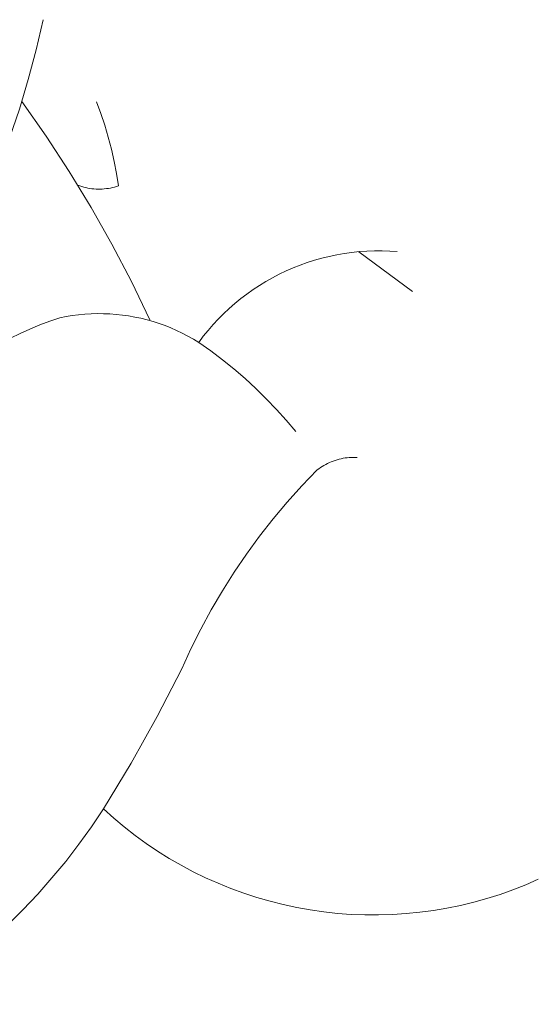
# Model space of a CAD drawing. Header units: millimetres. Extents: x -1459 to 125, y -3469 to 122.
# Tile 136 of 199: x -90 to -79, y -2959 to -2936. Entities that reach past the tile are written whole.
import ezdxf

# ---------------------------------------------------------------- set-up
doc = ezdxf.new("R2010")
doc.units = ezdxf.units.MM
doc.header["$MEASUREMENT"] = 0
doc.layers.add('Layer 1', color=7, linetype='Continuous')

msp = doc.modelspace()

# ---------------------------------------------------------------- linework, layer by layer
at = {"layer": 'Layer 1', "color": 5, "lineweight": 9}
for points, knots in [([(-96.116, -2937.8365), (-96.116, -2937.8365), (-95.613, -2938.144), (-95.613, -2938.144), (-95.613, -2938.144), (-95.1208, -2938.4687), (-95.1208, -2938.4687), (-95.1208, -2938.4687), (-94.64, -2938.81), (-94.64, -2938.81), (-94.64, -2938.81), (-94.1712, -2939.1676), (-94.1712, -2939.1676), (-94.1712, -2939.1676), (-93.7149, -2939.5411), (-93.7149, -2939.5411), (-93.7149, -2939.5411), (-93.2718, -2939.93), (-93.2718, -2939.93), (-93.2718, -2939.93), (-92.8422, -2940.3339), (-92.8422, -2940.3339), (-92.8422, -2940.3339), (-92.4268, -2940.7523), (-92.4268, -2940.7523), (-92.4268, -2940.7523), (-92.0259, -2941.1847), (-92.0259, -2941.1847), (-92.0259, -2941.1847), (-91.6402, -2941.6306), (-91.6402, -2941.6306), (-91.6402, -2941.6306), (-91.3343, -2941.0113), (-91.3343, -2941.0113), (-91.3343, -2941.0113), (-91.0493, -2940.3822), (-91.0493, -2940.3822), (-91.0493, -2940.3822), (-90.7855, -2939.7439), (-90.7855, -2939.7439), (-90.7855, -2939.7439), (-90.5431, -2939.0971), (-90.5431, -2939.0971), (-90.5431, -2939.0971), (-90.3224, -2938.4426), (-90.3224, -2938.4426), (-90.3224, -2938.4426), (-90.1238, -2937.7811), (-90.1238, -2937.7811), (-90.1238, -2937.7811), (-89.9473, -2937.1133), (-89.9473, -2937.1133), (-89.9473, -2937.1133), (-89.7932, -2936.44), (-89.7932, -2936.44)], [0, 0, 0, 0, 0.0555556, 0.0555556, 0.0555556, 0.1111111, 0.1111111, 0.1111111, 0.1666667, 0.1666667, 0.1666667, 0.2222222, 0.2222222, 0.2222222, 0.2777778, 0.2777778, 0.2777778, 0.3333333, 0.3333333, 0.3333333, 0.3888889, 0.3888889, 0.3888889, 0.4444444, 0.4444444, 0.4444444, 0.5, 0.5, 0.5, 0.5555556, 0.5555556, 0.5555556, 0.6111111, 0.6111111, 0.6111111, 0.6666667, 0.6666667, 0.6666667, 0.7222222, 0.7222222, 0.7222222, 0.7777778, 0.7777778, 0.7777778, 0.8333333, 0.8333333, 0.8333333, 0.8888889, 0.8888889, 0.8888889, 0.9444444, 0.9444444, 0.9444444, 1, 1, 1, 1]), ([(-90.2699, -2938.2752), (-90.2699, -2938.2752), (-89.7257, -2939.0499), (-89.7257, -2939.0499), (-89.7257, -2939.0499), (-89.2069, -2939.8418), (-89.2069, -2939.8418), (-89.2069, -2939.8418), (-88.7141, -2940.6501), (-88.7141, -2940.6501), (-88.7141, -2940.6501), (-88.2477, -2941.474), (-88.2477, -2941.474), (-88.2477, -2941.474), (-87.8083, -2942.3126), (-87.8083, -2942.3126), (-87.8083, -2942.3126), (-87.3964, -2943.165), (-87.3964, -2943.165)], [0, 0, 0, 0, 0.1666667, 0.1666667, 0.1666667, 0.3333333, 0.3333333, 0.3333333, 0.5, 0.5, 0.5, 0.6666667, 0.6666667, 0.6666667, 0.8333333, 0.8333333, 0.8333333, 1, 1, 1, 1]), ([(-88.5944, -2938.279), (-88.5944, -2938.279), (-88.4977, -2938.541), (-88.4977, -2938.541), (-88.4977, -2938.541), (-88.4097, -2938.8061), (-88.4097, -2938.8061), (-88.4097, -2938.8061), (-88.3304, -2939.0739), (-88.3304, -2939.0739), (-88.3304, -2939.0739), (-88.2599, -2939.3441), (-88.2599, -2939.3441), (-88.2599, -2939.3441), (-88.1984, -2939.6165), (-88.1984, -2939.6165), (-88.1984, -2939.6165), (-88.1459, -2939.8909), (-88.1459, -2939.8909), (-88.1459, -2939.8909), (-88.1024, -2940.1667), (-88.1024, -2940.1667), (-88.1024, -2940.1667), (-88.1467, -2940.1808), (-88.1467, -2940.1808), (-88.1467, -2940.1808), (-88.1914, -2940.1933), (-88.1914, -2940.1933), (-88.1914, -2940.1933), (-88.2365, -2940.2043), (-88.2365, -2940.2043), (-88.2365, -2940.2043), (-88.2819, -2940.2138), (-88.2819, -2940.2138), (-88.2819, -2940.2138), (-88.3277, -2940.2217), (-88.3277, -2940.2217), (-88.3277, -2940.2217), (-88.3736, -2940.2281), (-88.3736, -2940.2281), (-88.3736, -2940.2281), (-88.4198, -2940.2329), (-88.4198, -2940.2329), (-88.4198, -2940.2329), (-88.4661, -2940.2361), (-88.4661, -2940.2361), (-88.4661, -2940.2361), (-88.5125, -2940.2378), (-88.5125, -2940.2378), (-88.5125, -2940.2378), (-88.5589, -2940.2378), (-88.5589, -2940.2378), (-88.5589, -2940.2378), (-88.6053, -2940.2363), (-88.6053, -2940.2363), (-88.6053, -2940.2363), (-88.6517, -2940.2333), (-88.6517, -2940.2333), (-88.6517, -2940.2333), (-88.6978, -2940.2286), (-88.6978, -2940.2286), (-88.6978, -2940.2286), (-88.7439, -2940.2224), (-88.7439, -2940.2224), (-88.7439, -2940.2224), (-88.7896, -2940.2146), (-88.7896, -2940.2146), (-88.7896, -2940.2146), (-88.8351, -2940.2053), (-88.8351, -2940.2053), (-88.8351, -2940.2053), (-88.8802, -2940.1945), (-88.8802, -2940.1945), (-88.8802, -2940.1945), (-88.925, -2940.1821), (-88.925, -2940.1821), (-88.925, -2940.1821), (-88.9693, -2940.1682), (-88.9693, -2940.1682), (-88.9693, -2940.1682), (-89.0131, -2940.1528), (-89.0131, -2940.1528)], [0, 0, 0, 0, 0.037037, 0.037037, 0.037037, 0.0740741, 0.0740741, 0.0740741, 0.1111111, 0.1111111, 0.1111111, 0.1481481, 0.1481481, 0.1481481, 0.1851852, 0.1851852, 0.1851852, 0.2222222, 0.2222222, 0.2222222, 0.2592593, 0.2592593, 0.2592593, 0.2962963, 0.2962963, 0.2962963, 0.3333333, 0.3333333, 0.3333333, 0.3703704, 0.3703704, 0.3703704, 0.4074074, 0.4074074, 0.4074074, 0.4444444, 0.4444444, 0.4444444, 0.4814815, 0.4814815, 0.4814815, 0.5185185, 0.5185185, 0.5185185, 0.5555556, 0.5555556, 0.5555556, 0.5925926, 0.5925926, 0.5925926, 0.6296296, 0.6296296, 0.6296296, 0.6666667, 0.6666667, 0.6666667, 0.7037037, 0.7037037, 0.7037037, 0.7407407, 0.7407407, 0.7407407, 0.7777778, 0.7777778, 0.7777778, 0.8148148, 0.8148148, 0.8148148, 0.8518519, 0.8518519, 0.8518519, 0.8888889, 0.8888889, 0.8888889, 0.9259259, 0.9259259, 0.9259259, 0.962963, 0.962963, 0.962963, 1, 1, 1, 1]), ([(-94.8911, -2944.1049), (-94.8911, -2944.1049), (-94.8277, -2944.1208), (-94.8277, -2944.1208), (-94.8277, -2944.1208), (-94.7649, -2944.1389), (-94.7649, -2944.1389), (-94.7649, -2944.1389), (-94.7029, -2944.1592), (-94.7029, -2944.1592), (-94.7029, -2944.1592), (-94.6415, -2944.1816), (-94.6415, -2944.1816), (-94.6415, -2944.1816), (-94.581, -2944.2062), (-94.581, -2944.2062), (-94.581, -2944.2062), (-94.5213, -2944.2328), (-94.5213, -2944.2328), (-94.5213, -2944.2328), (-94.4627, -2944.2615), (-94.4627, -2944.2615), (-94.4627, -2944.2615), (-94.405, -2944.2922), (-94.405, -2944.2922), (-94.405, -2944.2922), (-94.3485, -2944.3249), (-94.3485, -2944.3249), (-94.3485, -2944.3249), (-94.2931, -2944.3596), (-94.2931, -2944.3596), (-94.2931, -2944.3596), (-94.239, -2944.3961), (-94.239, -2944.3961), (-94.239, -2944.3961), (-94.1862, -2944.4346), (-94.1862, -2944.4346), (-94.1862, -2944.4346), (-94.1347, -2944.4748), (-94.1347, -2944.4748), (-94.1347, -2944.4748), (-94.0847, -2944.5168), (-94.0847, -2944.5168), (-94.0847, -2944.5168), (-94.0361, -2944.5605), (-94.0361, -2944.5605), (-94.0361, -2944.5605), (-93.9892, -2944.6059), (-93.9892, -2944.6059), (-93.9892, -2944.6059), (-93.9438, -2944.6529), (-93.9438, -2944.6529), (-93.9438, -2944.6529), (-93.9001, -2944.7014), (-93.9001, -2944.7014), (-93.9001, -2944.7014), (-93.8581, -2944.7514), (-93.8581, -2944.7514), (-93.8581, -2944.7514), (-93.8178, -2944.8029), (-93.8178, -2944.8029), (-93.8178, -2944.8029), (-93.7794, -2944.8557), (-93.7794, -2944.8557), (-93.7794, -2944.8557), (-93.7429, -2944.9098), (-93.7429, -2944.9098), (-93.7429, -2944.9098), (-93.7082, -2944.9652), (-93.7082, -2944.9652), (-93.7082, -2944.9652), (-93.6755, -2945.0218), (-93.6755, -2945.0218), (-93.6755, -2945.0218), (-93.6448, -2945.0794), (-93.6448, -2945.0794), (-93.6448, -2945.0794), (-93.6161, -2945.1381), (-93.6161, -2945.1381), (-93.6161, -2945.1381), (-93.5895, -2945.1977), (-93.5895, -2945.1977), (-93.5895, -2945.1977), (-93.5649, -2945.2582), (-93.5649, -2945.2582), (-93.5649, -2945.2582), (-93.5425, -2945.3196), (-93.5425, -2945.3196), (-93.5425, -2945.3196), (-93.5222, -2945.3817), (-93.5222, -2945.3817), (-93.5222, -2945.3817), (-93.5041, -2945.4444), (-93.5041, -2945.4444), (-93.5041, -2945.4444), (-93.4882, -2945.5078), (-93.4882, -2945.5078), (-93.4882, -2945.5078), (-93.4745, -2945.5717), (-93.4745, -2945.5717), (-93.4745, -2945.5717), (-93.463, -2945.636), (-93.463, -2945.636), (-93.463, -2945.636), (-93.4538, -2945.7006), (-93.4538, -2945.7006), (-93.4538, -2945.7006), (-93.4468, -2945.7656), (-93.4468, -2945.7656), (-93.4468, -2945.7656), (-93.4421, -2945.8307), (-93.4421, -2945.8307), (-93.4421, -2945.8307), (-93.4397, -2945.896), (-93.4397, -2945.896), (-93.4397, -2945.896), (-93.4395, -2945.9613), (-93.4395, -2945.9613), (-93.4395, -2945.9613), (-93.3593, -2945.9088), (-93.3593, -2945.9088), (-93.3593, -2945.9088), (-93.2808, -2945.8536), (-93.2808, -2945.8536), (-93.2808, -2945.8536), (-93.2043, -2945.7958), (-93.2043, -2945.7958), (-93.2043, -2945.7958), (-93.1298, -2945.7354), (-93.1298, -2945.7354), (-93.1298, -2945.7354), (-93.0573, -2945.6725), (-93.0573, -2945.6725), (-93.0573, -2945.6725), (-92.9871, -2945.6071), (-92.9871, -2945.6071), (-92.9871, -2945.6071), (-92.9192, -2945.5394), (-92.9192, -2945.5394), (-92.9192, -2945.5394), (-92.8536, -2945.4694), (-92.8536, -2945.4694), (-92.8536, -2945.4694), (-92.7904, -2945.3972), (-92.7904, -2945.3972), (-92.7904, -2945.3972), (-92.7297, -2945.323), (-92.7297, -2945.323), (-92.7297, -2945.323), (-92.6716, -2945.2466), (-92.6716, -2945.2466), (-92.6716, -2945.2466), (-92.6161, -2945.1684), (-92.6161, -2945.1684), (-92.6161, -2945.1684), (-92.4514, -2944.9936), (-92.4514, -2944.9936), (-92.4514, -2944.9936), (-92.281, -2944.8243), (-92.281, -2944.8243), (-92.281, -2944.8243), (-92.1052, -2944.6607), (-92.1052, -2944.6607), (-92.1052, -2944.6607), (-91.924, -2944.503), (-91.924, -2944.503), (-91.924, -2944.503), (-91.7378, -2944.3513), (-91.7378, -2944.3513), (-91.7378, -2944.3513), (-91.5466, -2944.2059), (-91.5466, -2944.2059), (-91.5466, -2944.2059), (-91.3508, -2944.0668), (-91.3508, -2944.0668), (-91.3508, -2944.0668), (-91.1505, -2943.9343), (-91.1505, -2943.9343), (-91.1505, -2943.9343), (-90.9459, -2943.8085), (-90.9459, -2943.8085), (-90.9459, -2943.8085), (-90.7373, -2943.6894), (-90.7373, -2943.6894), (-90.7373, -2943.6894), (-90.5249, -2943.5773), (-90.5249, -2943.5773), (-90.5249, -2943.5773), (-90.3089, -2943.4723), (-90.3089, -2943.4723), (-90.3089, -2943.4723), (-90.0895, -2943.3745), (-90.0895, -2943.3745), (-90.0895, -2943.3745), (-89.8671, -2943.2839), (-89.8671, -2943.2839), (-89.8671, -2943.2839), (-89.6418, -2943.2007), (-89.6418, -2943.2007), (-89.6418, -2943.2007), (-89.4138, -2943.125), (-89.4138, -2943.125), (-89.4138, -2943.125), (-89.2757, -2943.0974), (-89.2757, -2943.0974), (-89.2757, -2943.0974), (-89.1367, -2943.0744), (-89.1367, -2943.0744), (-89.1367, -2943.0744), (-88.997, -2943.0562), (-88.997, -2943.0562), (-88.997, -2943.0562), (-88.8568, -2943.0427), (-88.8568, -2943.0427), (-88.8568, -2943.0427), (-88.7162, -2943.0339), (-88.7162, -2943.0339), (-88.7162, -2943.0339), (-88.5754, -2943.0299), (-88.5754, -2943.0299), (-88.5754, -2943.0299), (-88.4346, -2943.0307), (-88.4346, -2943.0307), (-88.4346, -2943.0307), (-88.2938, -2943.0362), (-88.2938, -2943.0362), (-88.2938, -2943.0362), (-88.1533, -2943.0465), (-88.1533, -2943.0465), (-88.1533, -2943.0465), (-88.0133, -2943.0616), (-88.0133, -2943.0616), (-88.0133, -2943.0616), (-87.8738, -2943.0813), (-87.8738, -2943.0813), (-87.8738, -2943.0813), (-87.7351, -2943.1058), (-87.7351, -2943.1058), (-87.7351, -2943.1058), (-87.5973, -2943.135), (-87.5973, -2943.135), (-87.5973, -2943.135), (-87.4605, -2943.1688), (-87.4605, -2943.1688), (-87.4605, -2943.1688), (-87.325, -2943.2072), (-87.325, -2943.2072), (-87.325, -2943.2072), (-87.1909, -2943.2502), (-87.1909, -2943.2502), (-87.1909, -2943.2502), (-87.0582, -2943.2977), (-87.0582, -2943.2977), (-87.0582, -2943.2977), (-86.9273, -2943.3496), (-86.9273, -2943.3496), (-86.9273, -2943.3496), (-86.7982, -2943.406), (-86.7982, -2943.406), (-86.7982, -2943.406), (-86.6711, -2943.4666), (-86.6711, -2943.4666), (-86.6711, -2943.4666), (-86.5461, -2943.5316), (-86.5461, -2943.5316), (-86.5461, -2943.5316), (-86.4234, -2943.6007), (-86.4234, -2943.6007), (-86.4234, -2943.6007), (-86.303, -2943.674), (-86.303, -2943.674), (-86.303, -2943.674), (-86.2004, -2943.5378), (-86.2004, -2943.5378), (-86.2004, -2943.5378), (-86.0932, -2943.4053), (-86.0932, -2943.4053), (-86.0932, -2943.4053), (-85.9815, -2943.2765), (-85.9815, -2943.2765), (-85.9815, -2943.2765), (-85.8654, -2943.1516), (-85.8654, -2943.1516), (-85.8654, -2943.1516), (-85.7452, -2943.0307), (-85.7452, -2943.0307), (-85.7452, -2943.0307), (-85.6209, -2942.914), (-85.6209, -2942.914), (-85.6209, -2942.914), (-85.4926, -2942.8017), (-85.4926, -2942.8017), (-85.4926, -2942.8017), (-85.3606, -2942.6938), (-85.3606, -2942.6938), (-85.3606, -2942.6938), (-85.225, -2942.5904), (-85.225, -2942.5904), (-85.225, -2942.5904), (-85.086, -2942.4918), (-85.086, -2942.4918), (-85.086, -2942.4918), (-84.9436, -2942.398), (-84.9436, -2942.398), (-84.9436, -2942.398), (-84.7981, -2942.3091), (-84.7981, -2942.3091), (-84.7981, -2942.3091), (-84.6497, -2942.2252), (-84.6497, -2942.2252), (-84.6497, -2942.2252), (-84.4985, -2942.1464), (-84.4985, -2942.1464), (-84.4985, -2942.1464), (-84.3447, -2942.0729), (-84.3447, -2942.0729), (-84.3447, -2942.0729), (-84.1884, -2942.0047), (-84.1884, -2942.0047), (-84.1884, -2942.0047), (-84.0299, -2941.9419), (-84.0299, -2941.9419), (-84.0299, -2941.9419), (-83.8694, -2941.8845), (-83.8694, -2941.8845), (-83.8694, -2941.8845), (-83.707, -2941.8326), (-83.707, -2941.8326), (-83.707, -2941.8326), (-83.5429, -2941.7863), (-83.5429, -2941.7863), (-83.5429, -2941.7863), (-83.3773, -2941.7457), (-83.3773, -2941.7457), (-83.3773, -2941.7457), (-83.2104, -2941.7107), (-83.2104, -2941.7107), (-83.2104, -2941.7107), (-83.0424, -2941.6815), (-83.0424, -2941.6815), (-83.0424, -2941.6815), (-82.8736, -2941.6581), (-82.8736, -2941.6581), (-82.8736, -2941.6581), (-82.704, -2941.6404), (-82.704, -2941.6404), (-82.704, -2941.6404), (-82.5339, -2941.6285), (-82.5339, -2941.6285), (-82.5339, -2941.6285), (-82.3635, -2941.6225), (-82.3635, -2941.6225), (-82.3635, -2941.6225), (-82.193, -2941.6223), (-82.193, -2941.6223), (-82.193, -2941.6223), (-82.0226, -2941.6279), (-82.0226, -2941.6279), (-82.0226, -2941.6279), (-81.8525, -2941.6393), (-81.8525, -2941.6393)], [0, 0, 0, 0, 0.0083333, 0.0083333, 0.0083333, 0.0166667, 0.0166667, 0.0166667, 0.025, 0.025, 0.025, 0.0333333, 0.0333333, 0.0333333, 0.0416667, 0.0416667, 0.0416667, 0.05, 0.05, 0.05, 0.0583333, 0.0583333, 0.0583333, 0.0666667, 0.0666667, 0.0666667, 0.075, 0.075, 0.075, 0.0833333, 0.0833333, 0.0833333, 0.0916667, 0.0916667, 0.0916667, 0.1, 0.1, 0.1, 0.1083333, 0.1083333, 0.1083333, 0.1166667, 0.1166667, 0.1166667, 0.125, 0.125, 0.125, 0.1333333, 0.1333333, 0.1333333, 0.1416667, 0.1416667, 0.1416667, 0.15, 0.15, 0.15, 0.1583333, 0.1583333, 0.1583333, 0.1666667, 0.1666667, 0.1666667, 0.175, 0.175, 0.175, 0.1833333, 0.1833333, 0.1833333, 0.1916667, 0.1916667, 0.1916667, 0.2, 0.2, 0.2, 0.2083333, 0.2083333, 0.2083333, 0.2166667, 0.2166667, 0.2166667, 0.225, 0.225, 0.225, 0.2333333, 0.2333333, 0.2333333, 0.2416667, 0.2416667, 0.2416667, 0.25, 0.25, 0.25, 0.2583333, 0.2583333, 0.2583333, 0.2666667, 0.2666667, 0.2666667, 0.275, 0.275, 0.275, 0.2833333, 0.2833333, 0.2833333, 0.2916667, 0.2916667, 0.2916667, 0.3, 0.3, 0.3, 0.3083333, 0.3083333, 0.3083333, 0.3166667, 0.3166667, 0.3166667, 0.325, 0.325, 0.325, 0.3333333, 0.3333333, 0.3333333, 0.3416667, 0.3416667, 0.3416667, 0.35, 0.35, 0.35, 0.3583333, 0.3583333, 0.3583333, 0.3666667, 0.3666667, 0.3666667, 0.375, 0.375, 0.375, 0.3833333, 0.3833333, 0.3833333, 0.3916667, 0.3916667, 0.3916667, 0.4, 0.4, 0.4, 0.4083333, 0.4083333, 0.4083333, 0.4166667, 0.4166667, 0.4166667, 0.425, 0.425, 0.425, 0.4333333, 0.4333333, 0.4333333, 0.4416667, 0.4416667, 0.4416667, 0.45, 0.45, 0.45, 0.4583333, 0.4583333, 0.4583333, 0.4666667, 0.4666667, 0.4666667, 0.475, 0.475, 0.475, 0.4833333, 0.4833333, 0.4833333, 0.4916667, 0.4916667, 0.4916667, 0.5, 0.5, 0.5, 0.5083333, 0.5083333, 0.5083333, 0.5166667, 0.5166667, 0.5166667, 0.525, 0.525, 0.525, 0.5333333, 0.5333333, 0.5333333, 0.5416667, 0.5416667, 0.5416667, 0.55, 0.55, 0.55, 0.5583333, 0.5583333, 0.5583333, 0.5666667, 0.5666667, 0.5666667, 0.575, 0.575, 0.575, 0.5833333, 0.5833333, 0.5833333, 0.5916667, 0.5916667, 0.5916667, 0.6, 0.6, 0.6, 0.6083333, 0.6083333, 0.6083333, 0.6166667, 0.6166667, 0.6166667, 0.625, 0.625, 0.625, 0.6333333, 0.6333333, 0.6333333, 0.6416667, 0.6416667, 0.6416667, 0.65, 0.65, 0.65, 0.6583333, 0.6583333, 0.6583333, 0.6666667, 0.6666667, 0.6666667, 0.675, 0.675, 0.675, 0.6833333, 0.6833333, 0.6833333, 0.6916667, 0.6916667, 0.6916667, 0.7, 0.7, 0.7, 0.7083333, 0.7083333, 0.7083333, 0.7166667, 0.7166667, 0.7166667, 0.725, 0.725, 0.725, 0.7333333, 0.7333333, 0.7333333, 0.7416667, 0.7416667, 0.7416667, 0.75, 0.75, 0.75, 0.7583333, 0.7583333, 0.7583333, 0.7666667, 0.7666667, 0.7666667, 0.775, 0.775, 0.775, 0.7833333, 0.7833333, 0.7833333, 0.7916667, 0.7916667, 0.7916667, 0.8, 0.8, 0.8, 0.8083333, 0.8083333, 0.8083333, 0.8166667, 0.8166667, 0.8166667, 0.825, 0.825, 0.825, 0.8333333, 0.8333333, 0.8333333, 0.8416667, 0.8416667, 0.8416667, 0.85, 0.85, 0.85, 0.8583333, 0.8583333, 0.8583333, 0.8666667, 0.8666667, 0.8666667, 0.875, 0.875, 0.875, 0.8833333, 0.8833333, 0.8833333, 0.8916667, 0.8916667, 0.8916667, 0.9, 0.9, 0.9, 0.9083333, 0.9083333, 0.9083333, 0.9166667, 0.9166667, 0.9166667, 0.925, 0.925, 0.925, 0.9333333, 0.9333333, 0.9333333, 0.9416667, 0.9416667, 0.9416667, 0.95, 0.95, 0.95, 0.9583333, 0.9583333, 0.9583333, 0.9666667, 0.9666667, 0.9666667, 0.975, 0.975, 0.975, 0.9833333, 0.9833333, 0.9833333, 0.9916667, 0.9916667, 0.9916667, 1, 1, 1, 1]), ([(-86.303, -2943.674), (-86.303, -2943.674), (-86.0341, -2943.864), (-86.0341, -2943.864), (-86.0341, -2943.864), (-85.7714, -2944.0625), (-85.7714, -2944.0625), (-85.7714, -2944.0625), (-85.5152, -2944.2693), (-85.5152, -2944.2693), (-85.5152, -2944.2693), (-85.2657, -2944.4843), (-85.2657, -2944.4843), (-85.2657, -2944.4843), (-85.0233, -2944.7072), (-85.0233, -2944.7072), (-85.0233, -2944.7072), (-84.7882, -2944.9377), (-84.7882, -2944.9377), (-84.7882, -2944.9377), (-84.5606, -2945.1757), (-84.5606, -2945.1757), (-84.5606, -2945.1757), (-84.3408, -2945.4208), (-84.3408, -2945.4208), (-84.3408, -2945.4208), (-84.1289, -2945.6729), (-84.1289, -2945.6729)], [0, 0, 0, 0, 0.1111111, 0.1111111, 0.1111111, 0.2222222, 0.2222222, 0.2222222, 0.3333333, 0.3333333, 0.3333333, 0.4444444, 0.4444444, 0.4444444, 0.5555556, 0.5555556, 0.5555556, 0.6666667, 0.6666667, 0.6666667, 0.7777778, 0.7777778, 0.7777778, 0.8888889, 0.8888889, 0.8888889, 1, 1, 1, 1]), ([(-82.7482, -2946.2531), (-82.7482, -2946.2531), (-82.7941, -2946.2514), (-82.7941, -2946.2514), (-82.7941, -2946.2514), (-82.84, -2946.2512), (-82.84, -2946.2512), (-82.84, -2946.2512), (-82.8858, -2946.2525), (-82.8858, -2946.2525), (-82.8858, -2946.2525), (-82.9316, -2946.2554), (-82.9316, -2946.2554), (-82.9316, -2946.2554), (-82.9772, -2946.2599), (-82.9772, -2946.2599), (-82.9772, -2946.2599), (-83.0227, -2946.2659), (-83.0227, -2946.2659), (-83.0227, -2946.2659), (-83.068, -2946.2735), (-83.068, -2946.2735), (-83.068, -2946.2735), (-83.1129, -2946.2826), (-83.1129, -2946.2826), (-83.1129, -2946.2826), (-83.1575, -2946.2932), (-83.1575, -2946.2932), (-83.1575, -2946.2932), (-83.2018, -2946.3053), (-83.2018, -2946.3053), (-83.2018, -2946.3053), (-83.2456, -2946.319), (-83.2456, -2946.319), (-83.2456, -2946.319), (-83.2889, -2946.3341), (-83.2889, -2946.3341), (-83.2889, -2946.3341), (-83.3317, -2946.3506), (-83.3317, -2946.3506), (-83.3317, -2946.3506), (-83.3739, -2946.3687), (-83.3739, -2946.3687), (-83.3739, -2946.3687), (-83.4154, -2946.3881), (-83.4154, -2946.3881), (-83.4154, -2946.3881), (-83.4563, -2946.4089), (-83.4563, -2946.4089), (-83.4563, -2946.4089), (-83.4964, -2946.4312), (-83.4964, -2946.4312), (-83.4964, -2946.4312), (-83.5357, -2946.4547), (-83.5357, -2946.4547), (-83.5357, -2946.4547), (-83.5743, -2946.4796), (-83.5743, -2946.4796), (-83.5743, -2946.4796), (-83.6119, -2946.5058), (-83.6119, -2946.5058), (-83.6119, -2946.5058), (-83.6487, -2946.5333), (-83.6487, -2946.5333), (-83.6487, -2946.5333), (-83.9905, -2946.8887), (-83.9905, -2946.8887), (-83.9905, -2946.8887), (-84.3202, -2947.2554), (-84.3202, -2947.2554), (-84.3202, -2947.2554), (-84.6373, -2947.633), (-84.6373, -2947.633), (-84.6373, -2947.633), (-84.9416, -2948.021), (-84.9416, -2948.021), (-84.9416, -2948.021), (-85.2326, -2948.4191), (-85.2326, -2948.4191), (-85.2326, -2948.4191), (-85.5101, -2948.8267), (-85.5101, -2948.8267), (-85.5101, -2948.8267), (-85.7737, -2949.2434), (-85.7737, -2949.2434), (-85.7737, -2949.2434), (-86.0231, -2949.6687), (-86.0231, -2949.6687), (-86.0231, -2949.6687), (-86.2581, -2950.1022), (-86.2581, -2950.1022), (-86.2581, -2950.1022), (-86.4784, -2950.5434), (-86.4784, -2950.5434), (-86.4784, -2950.5434), (-86.6837, -2950.9917), (-86.6837, -2950.9917), (-86.6837, -2950.9917), (-87.232, -2952.0595), (-87.232, -2952.0595), (-87.232, -2952.0595), (-87.8169, -2953.1076), (-87.8169, -2953.1076), (-87.8169, -2953.1076), (-88.4379, -2954.1347), (-88.4379, -2954.1347), (-88.4379, -2954.1347), (-88.2087, -2954.3401), (-88.2087, -2954.3401), (-88.2087, -2954.3401), (-87.9725, -2954.5375), (-87.9725, -2954.5375), (-87.9725, -2954.5375), (-87.7296, -2954.7266), (-87.7296, -2954.7266), (-87.7296, -2954.7266), (-87.4803, -2954.9071), (-87.4803, -2954.9071), (-87.4803, -2954.9071), (-87.225, -2955.079), (-87.225, -2955.079), (-87.225, -2955.079), (-86.9638, -2955.2419), (-86.9638, -2955.2419), (-86.9638, -2955.2419), (-86.6972, -2955.3957), (-86.6972, -2955.3957), (-86.6972, -2955.3957), (-86.4254, -2955.5402), (-86.4254, -2955.5402), (-86.4254, -2955.5402), (-86.1488, -2955.6752), (-86.1488, -2955.6752), (-86.1488, -2955.6752), (-85.8677, -2955.8005), (-85.8677, -2955.8005), (-85.8677, -2955.8005), (-85.5824, -2955.9161), (-85.5824, -2955.9161), (-85.5824, -2955.9161), (-85.2933, -2956.0217), (-85.2933, -2956.0217), (-85.2933, -2956.0217), (-85.0007, -2956.1173), (-85.0007, -2956.1173), (-85.0007, -2956.1173), (-84.705, -2956.2027), (-84.705, -2956.2027), (-84.705, -2956.2027), (-84.4065, -2956.2779), (-84.4065, -2956.2779), (-84.4065, -2956.2779), (-84.1056, -2956.3427), (-84.1056, -2956.3427), (-84.1056, -2956.3427), (-83.8027, -2956.397), (-83.8027, -2956.397), (-83.8027, -2956.397), (-83.498, -2956.4408), (-83.498, -2956.4408), (-83.498, -2956.4408), (-83.192, -2956.4741), (-83.192, -2956.4741), (-83.192, -2956.4741), (-82.8851, -2956.4968), (-82.8851, -2956.4968), (-82.8851, -2956.4968), (-82.5775, -2956.5089), (-82.5775, -2956.5089), (-82.5775, -2956.5089), (-82.2697, -2956.5103), (-82.2697, -2956.5103), (-82.2697, -2956.5103), (-81.9621, -2956.5011), (-81.9621, -2956.5011), (-81.9621, -2956.5011), (-81.6549, -2956.4813), (-81.6549, -2956.4813), (-81.6549, -2956.4813), (-81.3486, -2956.4508), (-81.3486, -2956.4508), (-81.3486, -2956.4508), (-81.0436, -2956.4098), (-81.0436, -2956.4098), (-81.0436, -2956.4098), (-80.7401, -2956.3583), (-80.7401, -2956.3583), (-80.7401, -2956.3583), (-80.4386, -2956.2963), (-80.4386, -2956.2963), (-80.4386, -2956.2963), (-80.1395, -2956.2239), (-80.1395, -2956.2239), (-80.1395, -2956.2239), (-79.843, -2956.1412), (-79.843, -2956.1412), (-79.843, -2956.1412), (-79.5495, -2956.0484), (-79.5495, -2956.0484), (-79.5495, -2956.0484), (-79.2595, -2955.9454), (-79.2595, -2955.9454), (-79.2595, -2955.9454), (-78.9731, -2955.8325), (-78.9731, -2955.8325), (-78.9731, -2955.8325), (-78.6909, -2955.7097), (-78.6909, -2955.7097)], [0, 0, 0, 0, 0.0144928, 0.0144928, 0.0144928, 0.0289855, 0.0289855, 0.0289855, 0.0434783, 0.0434783, 0.0434783, 0.057971, 0.057971, 0.057971, 0.0724638, 0.0724638, 0.0724638, 0.0869565, 0.0869565, 0.0869565, 0.1014493, 0.1014493, 0.1014493, 0.115942, 0.115942, 0.115942, 0.1304348, 0.1304348, 0.1304348, 0.1449275, 0.1449275, 0.1449275, 0.1594203, 0.1594203, 0.1594203, 0.173913, 0.173913, 0.173913, 0.1884058, 0.1884058, 0.1884058, 0.2028986, 0.2028986, 0.2028986, 0.2173913, 0.2173913, 0.2173913, 0.2318841, 0.2318841, 0.2318841, 0.2463768, 0.2463768, 0.2463768, 0.2608696, 0.2608696, 0.2608696, 0.2753623, 0.2753623, 0.2753623, 0.2898551, 0.2898551, 0.2898551, 0.3043478, 0.3043478, 0.3043478, 0.3188406, 0.3188406, 0.3188406, 0.3333333, 0.3333333, 0.3333333, 0.3478261, 0.3478261, 0.3478261, 0.3623188, 0.3623188, 0.3623188, 0.3768116, 0.3768116, 0.3768116, 0.3913043, 0.3913043, 0.3913043, 0.4057971, 0.4057971, 0.4057971, 0.4202899, 0.4202899, 0.4202899, 0.4347826, 0.4347826, 0.4347826, 0.4492754, 0.4492754, 0.4492754, 0.4637681, 0.4637681, 0.4637681, 0.4782609, 0.4782609, 0.4782609, 0.4927536, 0.4927536, 0.4927536, 0.5072464, 0.5072464, 0.5072464, 0.5217391, 0.5217391, 0.5217391, 0.5362319, 0.5362319, 0.5362319, 0.5507246, 0.5507246, 0.5507246, 0.5652174, 0.5652174, 0.5652174, 0.5797101, 0.5797101, 0.5797101, 0.5942029, 0.5942029, 0.5942029, 0.6086957, 0.6086957, 0.6086957, 0.6231884, 0.6231884, 0.6231884, 0.6376812, 0.6376812, 0.6376812, 0.6521739, 0.6521739, 0.6521739, 0.6666667, 0.6666667, 0.6666667, 0.6811594, 0.6811594, 0.6811594, 0.6956522, 0.6956522, 0.6956522, 0.7101449, 0.7101449, 0.7101449, 0.7246377, 0.7246377, 0.7246377, 0.7391304, 0.7391304, 0.7391304, 0.7536232, 0.7536232, 0.7536232, 0.7681159, 0.7681159, 0.7681159, 0.7826087, 0.7826087, 0.7826087, 0.7971014, 0.7971014, 0.7971014, 0.8115942, 0.8115942, 0.8115942, 0.826087, 0.826087, 0.826087, 0.8405797, 0.8405797, 0.8405797, 0.8550725, 0.8550725, 0.8550725, 0.8695652, 0.8695652, 0.8695652, 0.884058, 0.884058, 0.884058, 0.8985507, 0.8985507, 0.8985507, 0.9130435, 0.9130435, 0.9130435, 0.9275362, 0.9275362, 0.9275362, 0.942029, 0.942029, 0.942029, 0.9565217, 0.9565217, 0.9565217, 0.9710145, 0.9710145, 0.9710145, 0.9855072, 0.9855072, 0.9855072, 1, 1, 1, 1]), ([(-106.1288, -2952.3886), (-106.1288, -2952.3886), (-105.8943, -2952.77), (-105.8943, -2952.77), (-105.8943, -2952.77), (-105.6468, -2953.1432), (-105.6468, -2953.1432), (-105.6468, -2953.1432), (-105.3867, -2953.5078), (-105.3867, -2953.5078), (-105.3867, -2953.5078), (-105.1143, -2953.8632), (-105.1143, -2953.8632), (-105.1143, -2953.8632), (-104.8299, -2954.2091), (-104.8299, -2954.2091), (-104.8299, -2954.2091), (-104.5339, -2954.5451), (-104.5339, -2954.5451), (-104.5339, -2954.5451), (-104.2265, -2954.8708), (-104.2265, -2954.8708), (-104.2265, -2954.8708), (-103.9082, -2955.1857), (-103.9082, -2955.1857), (-103.9082, -2955.1857), (-103.5793, -2955.4896), (-103.5793, -2955.4896), (-103.5793, -2955.4896), (-103.2402, -2955.7821), (-103.2402, -2955.7821), (-103.2402, -2955.7821), (-102.8913, -2956.0628), (-102.8913, -2956.0628), (-102.8913, -2956.0628), (-102.533, -2956.3314), (-102.533, -2956.3314), (-102.533, -2956.3314), (-102.1657, -2956.5876), (-102.1657, -2956.5876), (-102.1657, -2956.5876), (-101.7899, -2956.8311), (-101.7899, -2956.8311), (-101.7899, -2956.8311), (-101.4059, -2957.0616), (-101.4059, -2957.0616), (-101.4059, -2957.0616), (-101.0144, -2957.2788), (-101.0144, -2957.2788), (-101.0144, -2957.2788), (-100.6156, -2957.4825), (-100.6156, -2957.4825), (-100.6156, -2957.4825), (-100.2101, -2957.6725), (-100.2101, -2957.6725), (-100.2101, -2957.6725), (-99.8156, -2957.8165), (-99.8156, -2957.8165), (-99.8156, -2957.8165), (-99.4166, -2957.9474), (-99.4166, -2957.9474), (-99.4166, -2957.9474), (-99.0135, -2958.0649), (-99.0135, -2958.0649), (-99.0135, -2958.0649), (-98.6067, -2958.169), (-98.6067, -2958.169), (-98.6067, -2958.169), (-98.1966, -2958.2596), (-98.1966, -2958.2596), (-98.1966, -2958.2596), (-97.7838, -2958.3364), (-97.7838, -2958.3364), (-97.7838, -2958.3364), (-97.3686, -2958.3996), (-97.3686, -2958.3996), (-97.3686, -2958.3996), (-96.9516, -2958.4489), (-96.9516, -2958.4489), (-96.9516, -2958.4489), (-96.5332, -2958.4843), (-96.5332, -2958.4843), (-96.5332, -2958.4843), (-96.1138, -2958.5058), (-96.1138, -2958.5058), (-96.1138, -2958.5058), (-95.694, -2958.5134), (-95.694, -2958.5134), (-95.694, -2958.5134), (-95.2741, -2958.507), (-95.2741, -2958.507), (-95.2741, -2958.507), (-94.8547, -2958.4867), (-94.8547, -2958.4867), (-94.8547, -2958.4867), (-94.4362, -2958.4525), (-94.4362, -2958.4525), (-94.4362, -2958.4525), (-94.019, -2958.4044), (-94.019, -2958.4044), (-94.019, -2958.4044), (-93.8208, -2958.3755), (-93.8208, -2958.3755), (-93.8208, -2958.3755), (-93.6237, -2958.34), (-93.6237, -2958.34), (-93.6237, -2958.34), (-93.4279, -2958.298), (-93.4279, -2958.298), (-93.4279, -2958.298), (-93.2336, -2958.2495), (-93.2336, -2958.2495), (-93.2336, -2958.2495), (-93.041, -2958.1945), (-93.041, -2958.1945), (-93.041, -2958.1945), (-92.8503, -2958.1332), (-92.8503, -2958.1332), (-92.8503, -2958.1332), (-92.6618, -2958.0656), (-92.6618, -2958.0656), (-92.6618, -2958.0656), (-92.4756, -2957.9918), (-92.4756, -2957.9918), (-92.4756, -2957.9918), (-92.292, -2957.9118), (-92.292, -2957.9118), (-92.292, -2957.9118), (-92.1111, -2957.8257), (-92.1111, -2957.8257), (-92.1111, -2957.8257), (-91.9332, -2957.7337), (-91.9332, -2957.7337), (-91.9332, -2957.7337), (-91.7585, -2957.6358), (-91.7585, -2957.6358), (-91.7585, -2957.6358), (-91.5871, -2957.5322), (-91.5871, -2957.5322), (-91.5871, -2957.5322), (-91.4192, -2957.4229), (-91.4192, -2957.4229), (-91.4192, -2957.4229), (-91.2551, -2957.3081), (-91.2551, -2957.3081), (-91.2551, -2957.3081), (-91.0949, -2957.188), (-91.0949, -2957.188), (-91.0949, -2957.188), (-90.9387, -2957.0625), (-90.9387, -2957.0625), (-90.9387, -2957.0625), (-90.5853, -2956.7338), (-90.5853, -2956.7338), (-90.5853, -2956.7338), (-90.2428, -2956.3937), (-90.2428, -2956.3937), (-90.2428, -2956.3937), (-89.9117, -2956.0425), (-89.9117, -2956.0425), (-89.9117, -2956.0425), (-89.5922, -2955.6807), (-89.5922, -2955.6807), (-89.5922, -2955.6807), (-89.2848, -2955.3086), (-89.2848, -2955.3086), (-89.2848, -2955.3086), (-88.9897, -2954.9266), (-88.9897, -2954.9266), (-88.9897, -2954.9266), (-88.7073, -2954.5352), (-88.7073, -2954.5352), (-88.7073, -2954.5352), (-88.4379, -2954.1347), (-88.4379, -2954.1347)], [0, 0, 0, 0, 0.0172414, 0.0172414, 0.0172414, 0.0344828, 0.0344828, 0.0344828, 0.0517241, 0.0517241, 0.0517241, 0.0689655, 0.0689655, 0.0689655, 0.0862069, 0.0862069, 0.0862069, 0.1034483, 0.1034483, 0.1034483, 0.1206897, 0.1206897, 0.1206897, 0.137931, 0.137931, 0.137931, 0.1551724, 0.1551724, 0.1551724, 0.1724138, 0.1724138, 0.1724138, 0.1896552, 0.1896552, 0.1896552, 0.2068966, 0.2068966, 0.2068966, 0.2241379, 0.2241379, 0.2241379, 0.2413793, 0.2413793, 0.2413793, 0.2586207, 0.2586207, 0.2586207, 0.2758621, 0.2758621, 0.2758621, 0.2931034, 0.2931034, 0.2931034, 0.3103448, 0.3103448, 0.3103448, 0.3275862, 0.3275862, 0.3275862, 0.3448276, 0.3448276, 0.3448276, 0.362069, 0.362069, 0.362069, 0.3793103, 0.3793103, 0.3793103, 0.3965517, 0.3965517, 0.3965517, 0.4137931, 0.4137931, 0.4137931, 0.4310345, 0.4310345, 0.4310345, 0.4482759, 0.4482759, 0.4482759, 0.4655172, 0.4655172, 0.4655172, 0.4827586, 0.4827586, 0.4827586, 0.5, 0.5, 0.5, 0.5172414, 0.5172414, 0.5172414, 0.5344828, 0.5344828, 0.5344828, 0.5517241, 0.5517241, 0.5517241, 0.5689655, 0.5689655, 0.5689655, 0.5862069, 0.5862069, 0.5862069, 0.6034483, 0.6034483, 0.6034483, 0.6206897, 0.6206897, 0.6206897, 0.637931, 0.637931, 0.637931, 0.6551724, 0.6551724, 0.6551724, 0.6724138, 0.6724138, 0.6724138, 0.6896552, 0.6896552, 0.6896552, 0.7068966, 0.7068966, 0.7068966, 0.7241379, 0.7241379, 0.7241379, 0.7413793, 0.7413793, 0.7413793, 0.7586207, 0.7586207, 0.7586207, 0.7758621, 0.7758621, 0.7758621, 0.7931034, 0.7931034, 0.7931034, 0.8103448, 0.8103448, 0.8103448, 0.8275862, 0.8275862, 0.8275862, 0.8448276, 0.8448276, 0.8448276, 0.862069, 0.862069, 0.862069, 0.8793103, 0.8793103, 0.8793103, 0.8965517, 0.8965517, 0.8965517, 0.9137931, 0.9137931, 0.9137931, 0.9310345, 0.9310345, 0.9310345, 0.9482759, 0.9482759, 0.9482759, 0.9655172, 0.9655172, 0.9655172, 0.9827586, 0.9827586, 0.9827586, 1, 1, 1, 1])]:
    msp.add_open_spline(points, degree=3, knots=knots, dxfattribs=at)
msp.add_open_spline([(-81.5122, -2942.5326), (-81.5122, -2942.5326), (-82.7162, -2941.6415), (-82.7162, -2941.6415)], degree=3, dxfattribs=at)

doc.saveas('drawing.dxf')
